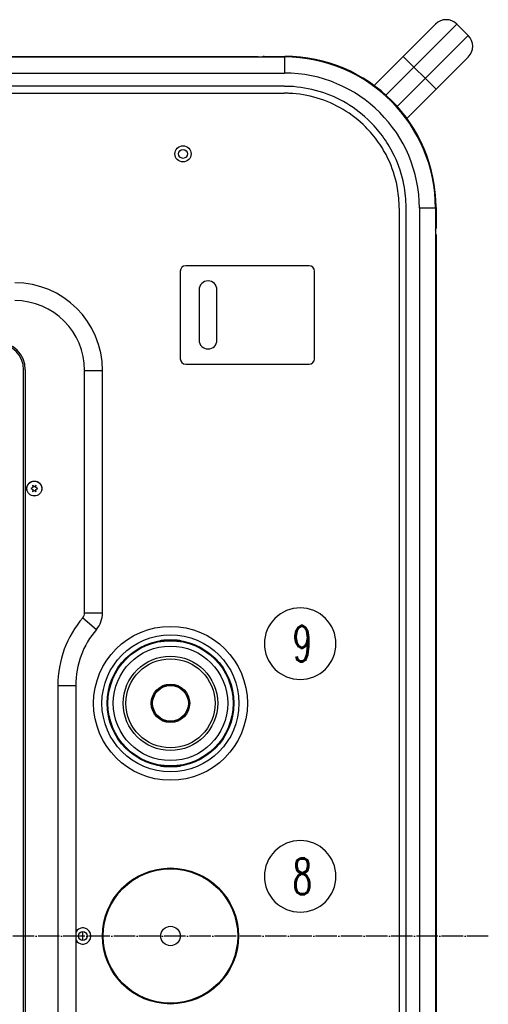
# Model space of a CAD drawing. Extents: x -1809 to 6113, y -4129 to 1471.
# Tile 74 of 197: x 1559 to 1821, y -138 to 412. Entities that reach past the tile are written whole.
import ezdxf

# ---------------------------------------------------------------- set-up
doc = ezdxf.new("R2010")
doc.units = 0
doc.linetypes.add('DOT_CENTER', pattern=[14, 12, -1, 0, -1])
doc.layers.get('0').update_dxf_attribs({"linetype": 'CONTINUOUS'})
doc.layers.add('1', color=7, linetype='CONTINUOUS')
doc.styles.add('CONVERTER_1', font='txt.shx', dxfattribs={"width": 0.63})

# ---------------------------------------------------------------- blocks, each defined once
blk = doc.blocks.new('GABEL_TOP__603', base_point=(388.02, -620.67))
at = {"layer": '1', "color": 3, "linetype": 'DOT_CENTER'}
blk.add_line((1820.67, -100), (636.33, -100), dxfattribs=at)
blk = doc.blocks.new('MANI_TOPVIEW__604', base_point=(-1051.42, -951.84))
at = {"layer": '1'}
blk.add_blockref('GABEL_TOP__603', (388.02, -620.67), dxfattribs=at)
blk = doc.blocks.new('TH_B__605', base_point=(-592.2, 283.11))
at = {"color": 7, "linetype": 'CONTINUOUS'}
for p, q in [((1791.1, 409.48), (1756.8, 375.19)), ((1763.43, 369.8), (1803.12, 409.48)), ((1809.48, 403.12), (1803.12, 409.48)), ((1769.8, 363.43), (1809.48, 403.12)), ((893.35, 391.15), (1706.65, 391.15)), ((908.05, 391.45), (1691.95, 391.45)), ((1691.95, 391.45), (1691.95, 391.15)), ((1695.45, 391.45), (1706.95, 391.45)), ((1706.65, 391.15), (1706.65, 382.15)), ((1773.06, 391.45), (1791.45, 373.06)), ((1775.19, 356.8), (1809.48, 391.1)), ((893.35, 382.15), (1706.65, 382.15)), ((1706.66, 374.74), (893.34, 374.74)), ((1756.83, 375.16), (1756.8, 375.19)), ((893.39, 370.88), (1706.61, 370.88)), ((1775.19, 356.8), (1775.16, 356.83)), ((1770.88, 306.61), (1770.88, -506.61)), ((1774.74, -506.66), (1774.74, 306.66)), ((1791.15, 306.65), (1782.15, 306.65)), ((1782.15, 306.65), (1782.15, -506.65)), ((1791.15, 306.65), (1791.15, -506.65)), ((1791.45, 306.95), (1791.45, 295.45)), ((1791.15, 291.95), (1791.45, 291.95)), ((1791.45, 291.95), (1791.45, -491.95)), ((1648.5, 271.5), (1648.5, 222.5)), ((1720.5, 274.5), (1651.5, 274.5)), ((1723.5, 222.5), (1723.5, 271.5)), ((1659, 261), (1659, 233)), ((1669, 233), (1669, 261)), ((1560.9, -416.4), (1560.9, 216.4)), ((1561.8, 216.4), (1561.8, -416.4)), ((1595, 80.44), (1595, 216)), ((1595, 216), (1605, 216)), ((1605, 80.44), (1605, 216)), ((1651.5, 219.5), (1720.5, 219.5)), ((1566.03, 150.5), (1564.9, 150)), ((1564.9, 150), (1566.03, 149.5)), ((1566.9, 151), (1565.9, 151.73)), ((1565.9, 151.73), (1566.03, 150.5)), ((1566.03, 149.5), (1565.9, 148.27)), ((1565.9, 148.27), (1566.9, 149)), ((1567.9, 151.73), (1566.9, 151)), ((1566.9, 149), (1567.9, 148.27)), ((1567.77, 150.5), (1567.9, 151.73)), ((1568.9, 150), (1567.77, 150.5)), ((1567.77, 149.5), (1568.9, 150)), ((1567.9, 148.27), (1567.77, 149.5)), ((1594.03, 77.83), (1601.61, 71.3)), ((1605, 80.44), (1595, 80.44)), ((1637, 64.92), (1637, 64.79)), ((1640, 64.87), (1640, 65.31)), ((1646, 65.31), (1646, 64.87)), ((1649, 64.79), (1649, 64.92)), ((1580, 40), (1590, 40)), ((1580, 40), (1580, -240)), ((1590, 40), (1590, -240)), ((1608.21, 36), (1608.08, 36)), ((1677.92, 36), (1677.79, 36)), ((1607.69, 33), (1608.13, 33)), ((1677.87, 33), (1678.31, 33)), ((1608.13, 27), (1607.69, 27)), ((1608.08, 24), (1608.21, 24)), ((1608.21, 24), (1608.21, 24)), ((1677.79, 24), (1677.92, 24)), ((1677.79, 24), (1677.79, 24)), ((1678.31, 27), (1677.87, 27)), ((1637, -4.79), (1637, -4.92)), ((1640, -5.21), (1640, -4.87)), ((1640, -5.31), (1640, -5.21)), ((1646, -4.87), (1646, -5.31)), ((1649, -4.92), (1649, -4.79)), ((1594, -100), (1593.91, -97.5)), ((1593.91, -102.5), (1594, -100))]:
    blk.add_line(p, q, dxfattribs=at)
for centre, radius in [((1650, 337), 4.5), ((1650, 337), 2.5), ((1566.9, 150), 4.2), ((1566.9, 150), 4.15), ((1643, 30), 43), ((1643, 30), 38.3), ((1643, 30), 35.46), ((1643, 30), 35), ((1643, 30), 32), ((1643, 30), 26.39), ((1643, 30), 24.89), ((1643, 30), 10.75), ((1643, 30), 10.25), ((1643, 30), 10), ((1643, -100), 38), ((1643, -100), 37.57), ((1594, -100), 2.5), ((1643, -100), 5.45)]:
    blk.add_circle(centre, radius, dxfattribs=at)
for centre, radius, start, end in [((1797.11, 403.47), 8.5, 45, 135), ((1803.47, 397.11), 8.5, -45, 45), ((1695.45, 389.45), 2, 90, 121.7883), ((1706.65, 306.65), 84.5, 0, 90), ((1706.95, 306.95), 84.5, 0, 90), ((1706.65, 306.65), 75.5, 0, 90), ((1789.45, 295.45), 2, -31.7883, 0), ((1651.5, 271.5), 3, 90, 180), ((1720.5, 271.5), 3, 0, 90), ((1556, 216), 49, 0, 90), ((1664, 261), 5, 0, 180), ((1556, 216), 39, 0, 90), ((1546.4, 216.4), 15.4, 0, 90), ((1664, 233), 5, 180, 0), ((1546.4, 216.4), 14.5, 0, 90), ((1651.5, 222.5), 3, 180, -90), ((1720.5, 222.5), 3, -90, 0), ((1638, 40), 58, 139.2939, 180), ((1591, 80.44), 4, -40.7061, 0), ((1591, 80.44), 14, -40.7061, 0), ((1638, 40), 48, 139.2939, 180), ((1643, 30), 35.3, 99.7852, 170.2148), ((1643, 30), 35.3, 99.7852, 170.2148), ((1643, 30), 35.44, 94.8564, 99.7482), ((1643, 30), 35.33, 85.1296, 94.8704), ((1643, 30), 35.44, 80.2518, 85.1436), ((1643, 30), 35.3, 9.7852, 80.2148), ((1643, 30), 35.3, 9.7852, 80.2148), ((1643, 30), 35.44, 170.2518, 175.1436), ((1643, 30), 35.44, 4.8564, 9.7482), ((1643, 30), 35.33, 175.1296, -175.1296), ((1643, 30), 35.33, -4.8704, 4.8704), ((1643, 30), 35.44, -175.1436, -170.2518), ((1643, 30), 35.3, -170.2148, -99.7852), ((1643, 30), 35.3, -170.2148, -99.7852), ((1643, 30), 35.3, -80.2148, -9.7852), ((1643, 30), 35.3, -80.2148, -9.7852), ((1643, 30), 35.44, -9.7482, -4.8564), ((1643, 30), 35.44, -99.7482, -94.8564), ((1643, 30), 35.33, -94.8704, -85.1296), ((1643, 30), 35.44, -85.1436, -80.2518), ((1594, -100), 4.5, -152.734, 152.734)]:
    blk.add_arc(centre, radius, start, end, dxfattribs=at)
for points, knots in [([(1774.74, 306.66), (1774.74, 306.79), (1774.73, 306.92), (1774.71, 311.33), (1774.28, 315.6), (1772.37, 325.32), (1770.6, 330.68), (1766.53, 339.29), (1764.56, 342.67), (1760.07, 349.05), (1757.55, 352.04), (1754.8, 354.8), (1750.82, 358.77), (1746.37, 362.24), (1736.71, 368), (1731.54, 370.27), (1720.77, 373.49), (1715.2, 374.43), (1708.74, 374.71), (1707.9, 374.73), (1706.92, 374.73), (1706.79, 374.74), (1706.66, 374.74)], [0, 0, 0, 0, 0.40337, 0.40337, 13.52804, 13.52804, 30.75641, 30.75641, 42.708869, 42.708869, 54.661329, 54.661329, 54.661329, 71.889628, 71.889628, 89.117923, 89.117923, 106.346215, 106.346215, 108.931019, 108.931019, 109.334267, 109.334267, 109.334267, 109.334267]), ([(1770.88, 306.61), (1770.88, 307.09), (1770.88, 307.58), (1770.78, 311.74), (1770.38, 315.4), (1768.65, 324.23), (1766.98, 329.29), (1763.14, 337.42), (1761.28, 340.61), (1757.04, 346.63), (1754.66, 349.45), (1752.06, 352.06), (1748.3, 355.81), (1744.1, 359.09), (1734.98, 364.53), (1730.1, 366.67), (1719.93, 369.71), (1714.67, 370.6), (1708.93, 370.84), (1708.5, 370.86), (1707.58, 370.88), (1707.09, 370.88), (1706.61, 370.88)], [0, 0, 0, 0, 1.344726, 1.344726, 11.531711, 11.531711, 26.2174, 26.2174, 36.405819, 36.405819, 46.594233, 46.594233, 46.594233, 61.279836, 61.279836, 75.96545, 75.96545, 90.651092, 90.651092, 91.853934, 91.853934, 93.197825, 93.197825, 93.197825, 93.197825])]:
    blk.add_open_spline(points, degree=3, knots=knots, dxfattribs=at)
blk = doc.blocks.new('TEXT__606', base_point=(880, -567.68))
at = {"layer": '1', "color": 1}
for points in [[(1715.52, 43.32), (1715.52, 43.32, 0.414214), (1735.52, 63.32), (1735.52, 63.32, 0.414214), (1715.52, 83.32), (1715.52, 83.32, 0.414214), (1695.52, 63.32), (1695.52, 63.32, 0.414214)], [(1715.52, -86.68), (1715.52, -86.68, 0.414214), (1735.52, -66.68), (1735.52, -66.68, 0.414214), (1715.52, -46.68), (1715.52, -46.68, 0.414214), (1695.52, -66.68), (1695.52, -66.68, 0.414214)]]:
    blk.add_lwpolyline(points, format="xyb", close=True, dxfattribs=at)
at = {"layer": '1', "color": 1, "style": 'CONVERTER_1', "width": 0.63}
for s, p in [('9', (1711.32, 53.32)), ('8', (1711.32, -76.68))]:
    blk.add_text(s, height=20, dxfattribs=at).set_placement(p)
blk = doc.blocks.new('TOPVIEW__607', base_point=(-1612.41, -951.84))
blk.add_blockref('TH_B__605', (-592.2, 283.11))
at = {"layer": '1'}
for name, p in [('MANI_TOPVIEW__604', (-1051.42, -951.84)), ('TEXT__606', (880, -567.68))]:
    blk.add_blockref(name, p, dxfattribs=at)
blk = doc.blocks.new('QW__608', base_point=(-1631.84, -6106.36))
at = {"layer": '1'}
blk.add_blockref('TOPVIEW__607', (-1612.41, -951.84), dxfattribs=at)

msp = doc.modelspace()

# ---------------------------------------------------------------- block references
msp.add_blockref('QW__608', (-1631.84, -6106.36))

doc.saveas('drawing.dxf')
